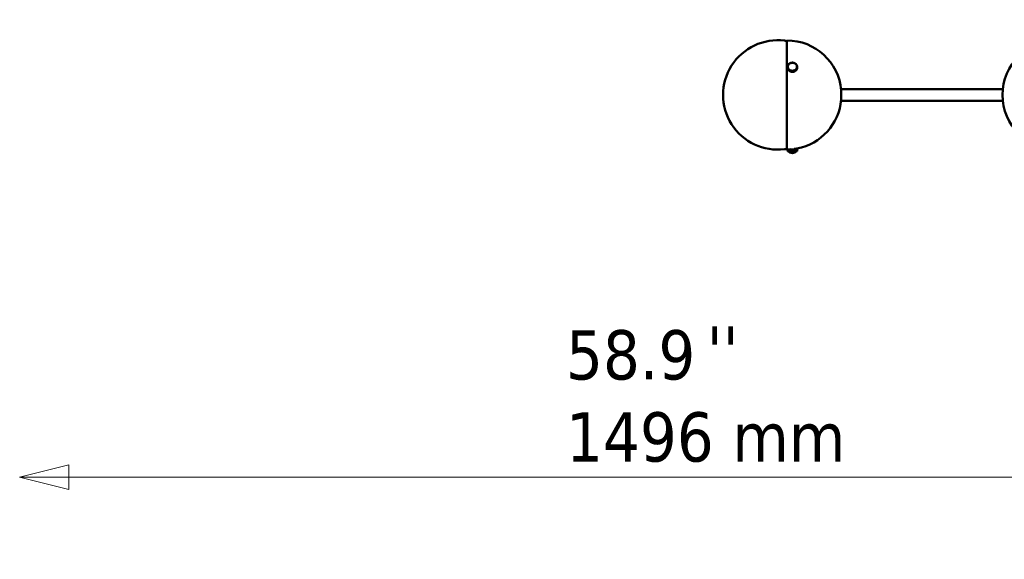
# Model space of a CAD drawing. Header units: millimetres. Extents: x 673 to 4813, y 821 to 3468.
# Tile 15 of 29: x 2943 to 4023, y 821 to 1412. Entities that reach past the tile are written whole.
import ezdxf

# ---------------------------------------------------------------- set-up
doc = ezdxf.new("R2010")
doc.units = ezdxf.units.MM
doc.header["$LTSCALE"] = 18
for name, color, linetype, lineweight in [('Symbol (ISO)', 7, 'Continuous', 50), ('Widoczne (ISO)', 7, 'Continuous', 50), ('Wymiar (ISO)', 7, 'Continuous', 18)]:
    doc.layers.add(name, color=color, linetype=linetype, lineweight=lineweight)
doc.styles.add('Tekst notatki (ISO)', font='tahoma.ttf')
doc.dimstyles.new('Domyślne (ISO)', dxfattribs={"dimscale": 18, "dimtxt": 3, "dimasz": 3, "dimexe": 3.175, "dimexo": 0, "dimgap": 0.762, "dimtad": 1, "dimdec": 1, "dimlfac": 0.03937, "dimrnd": 1e-08, "dimzin": 0, "dimdsep": 46, "dimtxsty": 'Tekst notatki (ISO)', "dimblk": 'Filled-1', "dimcen": 0.09, "dimdle": 10, "dimse1": 1, "dimse2": 1, "dimclrd": 256, "dimclre": 256, "dimclrt": 256, "dimadec": 0, "dimazin": 0, "dimtfac": 0.666667, "dimtmove": 0, "dimatfit": 3, "dimfxl": 1, "dimtolj": 1, "dimlwd": 15, "dimlwe": 15, "dimarcsym": 0})

# ---------------------------------------------------------------- blocks, each defined once
blk = doc.blocks.new('Filled-1')
at = {"color": 0}
for p, q in [((0, 0), (-1, 0.25)), ((-1, 0.25), (-1, -0.25)), ((-1, 0), (0, 0)), ((-1, -0.25), (0, 0))]:
    blk.add_line(p, q, dxfattribs=at)
at = {"color": 0, "flags": 128}
blk.add_lwpolyline([(-1, -0.25), (0, 0), (-1, 0.25), (-1, -0.25)], dxfattribs=at)
at = {"color": 0}
blk.add_solid([(-1, -0.25), (0, 0), (-1, 0.25), (-1, -0.25)], dxfattribs=at)
blk = doc.blocks.new('*D14')
at = {"layer": 'Defpoints', "color": 0, "transparency": 16777216}
for p in [(2942.5, 1653.7), (4438.4, 1653.7), (2942.5, 911)]:
    blk.add_point(p, dxfattribs=at)
at = {"layer": 'Wymiar (ISO)', "lineweight": 15, "transparency": 16777216}
blk.add_line((4384.4, 911), (2996.5, 911), dxfattribs=at)
at = {"layer": 'Wymiar (ISO)', "lineweight": 15, "transparency": 16777216, "xscale": 54, "yscale": 54, "zscale": 54, "rotation": 180}
blk.add_blockref('Filled-1', (2942.5, 911), dxfattribs=at)
at = {"layer": 'Wymiar (ISO)', "lineweight": 15, "transparency": 16777216, "xscale": 54, "yscale": 54, "zscale": 54}
blk.add_blockref('Filled-1', (4438.4, 911), dxfattribs=at)
at = {"layer": 'Wymiar (ISO)', "lineweight": 18, "transparency": 16777216, "insert": (3541.8, 1072.1), "char_height": 54, "attachment_point": 1, "style": 'Tekst notatki (ISO)'}
blk.add_mtext('\\A1;58.9\\P1496 mm', dxfattribs=at)

msp = doc.modelspace()

# ---------------------------------------------------------------- linework, layer by layer
at = {"layer": 'Widoczne (ISO)'}
for p, q in [((3784.1, 1388.56), (3783.23, 1389.01)), ((3784.1, 1389.75), (3784.1, 1270.25)), ((3784.85, 1360.99), (3784.89, 1361.42)), ((3785.1, 1360.98), (3784.85, 1360.99)), ((3784.85, 1360.95), (3784.85, 1360.99)), ((3785.1, 1360.96), (3784.85, 1360.95)), ((3784.85, 1360.95), (3784.85, 1359.95)), ((3784.86, 1360.52), (3784.85, 1360.95)), ((3784.89, 1361.47), (3784.98, 1361.89)), ((3785.14, 1361.43), (3784.89, 1361.47)), ((3784.89, 1361.42), (3784.89, 1361.47)), ((3785.13, 1361.41), (3784.89, 1361.42)), ((3785.23, 1361.86), (3784.98, 1361.89)), ((3784.99, 1361.94), (3785.13, 1362.35)), ((3785.23, 1361.88), (3784.99, 1361.94)), ((3784.99, 1361.89), (3784.99, 1361.94)), ((3785.1, 1360.98), (3785.12, 1361.19)), ((3785.1, 1360.94), (3785.1, 1360.98)), ((3785.11, 1360.74), (3785.1, 1360.96)), ((3785.1, 1360.87), (3785.1, 1360.81)), ((3785.12, 1361.19), (3785.13, 1361.41)), ((3785.37, 1362.29), (3785.13, 1362.35)), ((3785.13, 1361.41), (3785.13, 1361.36)), ((3785.14, 1361.43), (3785.18, 1361.64)), ((3785.14, 1361.39), (3785.14, 1361.43)), ((3785.15, 1362.39), (3785.34, 1362.79)), ((3785.38, 1362.31), (3785.15, 1362.39)), ((3785.15, 1362.35), (3785.15, 1362.39)), ((3785.18, 1361.64), (3785.23, 1361.86)), ((3785.23, 1361.88), (3785.3, 1362.08)), ((3785.23, 1361.85), (3785.23, 1361.88)), ((3785.23, 1361.86), (3785.23, 1361.83)), ((3785.3, 1362.08), (3785.37, 1362.29)), ((3785.57, 1362.71), (3785.34, 1362.79)), ((3785.36, 1362.83), (3785.6, 1363.21)), ((3785.58, 1362.73), (3785.36, 1362.83)), ((3785.36, 1362.79), (3785.36, 1362.83)), ((3785.37, 1362.29), (3785.37, 1362.27)), ((3785.38, 1362.31), (3785.47, 1362.51)), ((3785.38, 1362.29), (3785.38, 1362.31)), ((3785.47, 1362.51), (3785.57, 1362.71)), ((3785.57, 1362.71), (3785.57, 1362.7)), ((3785.58, 1362.73), (3785.7, 1362.92)), ((3785.58, 1362.72), (3785.58, 1362.73)), ((3785.82, 1363.11), (3785.6, 1363.21)), ((3785.62, 1363.25), (3785.9, 1363.61)), ((3785.83, 1363.13), (3785.62, 1363.25)), ((3785.62, 1363.2), (3785.62, 1363.25)), ((3785.7, 1362.92), (3785.82, 1363.11)), ((3785.82, 1363.11), (3785.82, 1363.1)), ((3785.83, 1363.13), (3785.97, 1363.31)), ((3785.83, 1363.12), (3785.83, 1363.13)), ((3786.11, 1363.49), (3785.9, 1363.61)), ((3785.93, 1363.64), (3786.26, 1363.98)), ((3786.12, 1363.5), (3785.93, 1363.64)), ((3785.93, 1363.59), (3785.93, 1363.64)), ((3785.97, 1363.31), (3786.11, 1363.49)), ((3786.11, 1363.49), (3786.11, 1363.48)), ((3786.12, 1363.5), (3786.29, 1363.67)), ((3786.12, 1363.5), (3786.12, 1363.5)), ((3786.45, 1363.84), (3786.26, 1363.98)), ((3786.29, 1364.01), (3786.65, 1364.31)), ((3786.46, 1363.85), (3786.29, 1364.01)), ((3786.29, 1363.95), (3786.29, 1364.01)), ((3786.29, 1363.67), (3786.45, 1363.84)), ((3786.45, 1363.84), (3786.45, 1363.83)), ((3786.46, 1363.85), (3786.64, 1364)), ((3786.46, 1363.84), (3786.46, 1363.85)), ((3786.64, 1364), (3786.82, 1364.15)), ((3786.82, 1364.15), (3786.65, 1364.31)), ((3786.69, 1364.33), (3787.08, 1364.6)), ((3786.84, 1364.16), (3786.69, 1364.33)), ((3786.69, 1364.27), (3786.69, 1364.33)), ((3786.82, 1364.15), (3786.82, 1364.14)), ((3786.84, 1364.16), (3787.04, 1364.3)), ((3786.84, 1364.16), (3786.84, 1364.16)), ((3787.04, 1364.3), (3787.24, 1364.43)), ((3787.24, 1364.43), (3787.08, 1364.6)), ((3787.13, 1364.62), (3787.55, 1364.85)), ((3787.26, 1364.44), (3787.13, 1364.62)), ((3787.13, 1364.55), (3787.13, 1364.62)), ((3787.24, 1364.43), (3787.24, 1364.42)), ((3787.26, 1364.44), (3787.47, 1364.55)), ((3787.26, 1364.43), (3787.26, 1364.44)), ((3787.47, 1364.55), (3787.68, 1364.67)), ((3787.68, 1364.67), (3787.55, 1364.85)), ((3787.6, 1364.87), (3788.05, 1365.06)), ((3787.7, 1364.68), (3787.6, 1364.87)), ((3787.6, 1364.79), (3787.6, 1364.87)), ((3787.68, 1364.67), (3787.68, 1364.66)), ((3787.7, 1364.68), (3787.93, 1364.77)), ((3787.7, 1364.67), (3787.7, 1364.68)), ((3787.93, 1364.77), (3788.15, 1364.87)), ((3788.15, 1364.87), (3788.05, 1365.06)), ((3788.09, 1365.08), (3788.56, 1365.23)), ((3788.18, 1364.88), (3788.09, 1365.08)), ((3788.09, 1364.98), (3788.09, 1365.08)), ((3788.15, 1364.87), (3788.15, 1364.86)), ((3788.18, 1364.88), (3788.41, 1364.95)), ((3788.18, 1364.87), (3788.18, 1364.88)), ((3788.41, 1364.95), (3788.65, 1365.02)), ((3788.65, 1365.02), (3788.56, 1365.23)), ((3788.61, 1365.24), (3789.1, 1365.34)), ((3788.67, 1365.03), (3788.61, 1365.24)), ((3788.61, 1365.11), (3788.61, 1365.24)), ((3788.65, 1365.02), (3788.65, 1365.02)), ((3788.67, 1365.03), (3788.91, 1365.08)), ((3788.67, 1365.02), (3788.67, 1365.03)), ((3788.91, 1365.08), (3789.16, 1365.13)), ((3789.16, 1365.13), (3789.1, 1365.34)), ((3789.15, 1365.35), (3789.64, 1365.41)), ((3789.18, 1365.13), (3789.15, 1365.35)), ((3789.15, 1365.17), (3789.15, 1365.35)), ((3789.16, 1365.13), (3789.16, 1365.13)), ((3789.18, 1365.13), (3789.43, 1365.16)), ((3789.18, 1365.13), (3789.18, 1365.13)), ((3789.43, 1365.16), (3789.67, 1365.19)), ((3789.67, 1365.19), (3789.64, 1365.41)), ((3789.67, 1365.19), (3789.67, 1365.19)), ((3789.69, 1365.41), (3790.19, 1365.42)), ((3789.7, 1365.19), (3789.69, 1365.41)), ((3789.69, 1365.19), (3789.69, 1365.41)), ((3789.7, 1365.19), (3789.95, 1365.2)), ((3789.7, 1365.19), (3789.7, 1365.19)), ((3789.95, 1365.2), (3790.2, 1365.21)), ((3790.2, 1365.21), (3790.19, 1365.42)), ((3790.2, 1365.21), (3790.2, 1365.2)), ((3790.22, 1365.21), (3790.24, 1365.42)), ((3790.22, 1365.21), (3790.47, 1365.19)), ((3790.22, 1365.2), (3790.22, 1365.21)), ((3790.24, 1365.42), (3790.74, 1365.39)), ((3790.47, 1365.19), (3790.72, 1365.18)), ((3790.72, 1365.18), (3790.74, 1365.39)), ((3790.72, 1365.18), (3790.72, 1365.17)), ((3790.74, 1365.17), (3790.79, 1365.39)), ((3790.74, 1365.39), (3790.74, 1365.17)), ((3790.74, 1365.17), (3790.99, 1365.13)), ((3790.74, 1365.17), (3790.74, 1365.17)), ((3790.79, 1365.39), (3791.28, 1365.31)), ((3790.99, 1365.13), (3791.24, 1365.1)), ((3791.24, 1365.1), (3791.28, 1365.31)), ((3791.24, 1365.1), (3791.24, 1365.09)), ((3791.26, 1365.09), (3791.33, 1365.3)), ((3791.26, 1365.09), (3791.5, 1365.03)), ((3791.26, 1365.09), (3791.26, 1365.09)), ((3791.28, 1365.31), (3791.28, 1365.15)), ((3791.33, 1365.3), (3791.81, 1365.18)), ((3791.5, 1365.03), (3791.74, 1364.97)), ((3791.74, 1364.97), (3791.81, 1365.18)), ((3791.74, 1364.97), (3791.74, 1364.96)), ((3791.76, 1364.96), (3791.86, 1365.16)), ((3791.76, 1364.96), (3791.99, 1364.88)), ((3791.76, 1364.96), (3791.76, 1364.96)), ((3791.81, 1365.18), (3791.81, 1365.06)), ((3791.86, 1365.16), (3792.32, 1365)), ((3791.99, 1364.88), (3792.23, 1364.8)), ((3792.23, 1364.8), (3792.32, 1365)), ((3792.23, 1364.8), (3792.23, 1364.79)), ((3792.25, 1364.79), (3792.37, 1364.98)), ((3792.25, 1364.79), (3792.47, 1364.69)), ((3792.25, 1364.78), (3792.25, 1364.79)), ((3792.32, 1365), (3792.32, 1364.91)), ((3792.37, 1364.98), (3792.81, 1364.78)), ((3792.47, 1364.69), (3792.69, 1364.59)), ((3792.69, 1364.59), (3792.81, 1364.78)), ((3792.69, 1364.59), (3792.69, 1364.58)), ((3792.71, 1364.58), (3792.85, 1364.75)), ((3792.71, 1364.58), (3792.92, 1364.45)), ((3792.71, 1364.57), (3792.71, 1364.58)), ((3792.81, 1364.78), (3792.81, 1364.7)), ((3792.85, 1364.75), (3793.26, 1364.51)), ((3792.92, 1364.45), (3793.12, 1364.33)), ((3793.12, 1364.33), (3793.26, 1364.51)), ((3793.12, 1364.33), (3793.12, 1364.32)), ((3793.14, 1364.32), (3793.3, 1364.48)), ((3793.14, 1364.32), (3793.33, 1364.18)), ((3793.14, 1364.31), (3793.14, 1364.32)), ((3793.26, 1364.51), (3793.26, 1364.44)), ((3793.3, 1364.48), (3793.68, 1364.2)), ((3793.33, 1364.18), (3793.52, 1364.04)), ((3793.52, 1364.04), (3793.68, 1364.2)), ((3793.52, 1364.04), (3793.52, 1364.03)), ((3793.54, 1364.03), (3793.72, 1364.17)), ((3793.54, 1364.03), (3793.71, 1363.87)), ((3793.54, 1364.02), (3793.54, 1364.03)), ((3793.68, 1364.2), (3793.68, 1364.14)), ((3793.71, 1363.87), (3793.89, 1363.71)), ((3793.72, 1364.17), (3794.07, 1363.86)), ((3793.89, 1363.71), (3794.07, 1363.86)), ((3793.89, 1363.71), (3793.89, 1363.7)), ((3793.9, 1363.7), (3794.1, 1363.83)), ((3793.9, 1363.7), (3794.06, 1363.53)), ((3793.9, 1363.69), (3793.9, 1363.7)), ((3794.06, 1363.53), (3794.21, 1363.35)), ((3794.07, 1363.86), (3794.07, 1363.81)), ((3794.1, 1363.83), (3794.41, 1363.49)), ((3794.21, 1363.35), (3794.41, 1363.49)), ((3794.21, 1363.35), (3794.21, 1363.35)), ((3794.22, 1363.34), (3794.43, 1363.45)), ((3794.22, 1363.34), (3794.35, 1363.15)), ((3794.22, 1363.33), (3794.22, 1363.34)), ((3794.35, 1363.15), (3794.49, 1362.97)), ((3794.41, 1363.49), (3794.41, 1363.44)), ((3794.43, 1363.45), (3794.7, 1363.08)), ((3794.49, 1362.97), (3794.7, 1363.08)), ((3794.49, 1362.97), (3794.49, 1362.96)), ((3794.5, 1362.95), (3794.72, 1363.05)), ((3794.5, 1362.95), (3794.61, 1362.76)), ((3794.5, 1362.94), (3794.5, 1362.95)), ((3794.61, 1362.76), (3794.71, 1362.56)), ((3794.7, 1363.08), (3794.7, 1363.03)), ((3794.71, 1362.56), (3794.94, 1362.66)), ((3794.71, 1362.56), (3794.71, 1362.55)), ((3794.72, 1363.05), (3794.94, 1362.66)), ((3794.72, 1362.54), (3794.96, 1362.62)), ((3794.72, 1362.54), (3794.81, 1362.34)), ((3794.72, 1362.53), (3794.72, 1362.54)), ((3794.81, 1362.34), (3794.89, 1362.13)), ((3794.89, 1362.13), (3795.13, 1362.21)), ((3794.89, 1362.13), (3794.89, 1362.12)), ((3794.9, 1362.11), (3795.14, 1362.17)), ((3794.9, 1362.11), (3794.96, 1361.9)), ((3794.9, 1362.1), (3794.9, 1362.11)), ((3794.94, 1362.66), (3794.94, 1362.61)), ((3794.96, 1362.62), (3795.13, 1362.21)), ((3794.96, 1361.9), (3795.02, 1361.69)), ((3795.02, 1361.69), (3795.26, 1361.75)), ((3795.02, 1361.67), (3795.27, 1361.7)), ((3795.02, 1361.69), (3795.02, 1361.66)), ((3795.02, 1361.67), (3795.06, 1361.46)), ((3795.02, 1361.64), (3795.02, 1361.67)), ((3795.06, 1361.46), (3795.09, 1361.24)), ((3795.09, 1361.24), (3795.34, 1361.27)), ((3795.09, 1361.24), (3795.09, 1361.17)), ((3795.09, 1361.22), (3795.34, 1361.23)), ((3795.09, 1361.22), (3795.1, 1361.01)), ((3795.09, 1361.15), (3795.09, 1361.22)), ((3795.1, 1361.01), (3795.11, 1360.79)), ((3795.1, 1360.87), (3795.1, 1360.71)), ((3795.13, 1362.21), (3795.13, 1362.16)), ((3795.14, 1362.17), (3795.26, 1361.75)), ((3795.26, 1361.75), (3795.26, 1361.7)), ((3795.27, 1361.7), (3795.34, 1361.27)), ((3795.34, 1361.27), (3795.34, 1361.23)), ((3795.34, 1361.23), (3795.36, 1360.8)), ((3784.85, 1359.95), (3784.86, 1359.52)), ((3785.11, 1360.52), (3784.86, 1360.52)), ((3784.86, 1359.52), (3784.86, 1360.52)), ((3784.87, 1359.52), (3784.86, 1359.52)), ((3785.12, 1360.5), (3784.87, 1360.47)), ((3784.87, 1360.47), (3784.87, 1359.47)), ((3784.93, 1360.04), (3784.87, 1360.47)), ((3784.87, 1359.47), (3784.93, 1359.04)), ((3785.18, 1360.07), (3784.93, 1360.04)), ((3784.93, 1359.04), (3784.93, 1360.04)), ((3784.94, 1359.05), (3784.93, 1359.04)), ((3785.19, 1360.05), (3784.94, 1360)), ((3784.94, 1360), (3784.94, 1359)), ((3785.06, 1359.58), (3784.94, 1360)), ((3784.94, 1359), (3785.06, 1358.58)), ((3785.31, 1359.63), (3785.06, 1359.58)), ((3785.06, 1358.58), (3785.06, 1359.58)), ((3785.08, 1358.58), (3785.06, 1358.58)), ((3785.31, 1359.61), (3785.08, 1359.54)), ((3785.08, 1359.54), (3785.08, 1358.54)), ((3785.25, 1359.13), (3785.08, 1359.54)), ((3785.08, 1358.54), (3785.25, 1358.13)), ((3785.11, 1360.52), (3785.11, 1360.74)), ((3785.11, 1360.5), (3785.11, 1360.52)), ((3785.15, 1360.29), (3785.12, 1360.5)), ((3785.18, 1360.07), (3785.15, 1360.29)), ((3785.18, 1360.05), (3785.18, 1360.07)), ((3785.25, 1359.84), (3785.19, 1360.05)), ((3785.31, 1359.63), (3785.25, 1359.84)), ((3785.48, 1359.21), (3785.25, 1359.13)), ((3785.25, 1358.13), (3785.25, 1359.13)), ((3785.27, 1358.14), (3785.25, 1358.13)), ((3785.49, 1359.19), (3785.27, 1359.09)), ((3785.27, 1359.09), (3785.27, 1358.09)), ((3785.48, 1358.7), (3785.27, 1359.09)), ((3785.27, 1358.09), (3785.48, 1357.7)), ((3785.31, 1359.61), (3785.31, 1359.63)), ((3785.4, 1359.41), (3785.31, 1359.61)), ((3785.48, 1359.21), (3785.4, 1359.41)), ((3785.48, 1359.18), (3785.48, 1359.21)), ((3785.71, 1358.8), (3785.48, 1358.7)), ((3785.48, 1357.7), (3785.48, 1358.7)), ((3785.51, 1357.71), (3785.48, 1357.7)), ((3785.6, 1358.99), (3785.49, 1359.19)), ((3785.72, 1358.78), (3785.51, 1358.66)), ((3785.51, 1358.66), (3785.51, 1357.66)), ((3785.77, 1358.3), (3785.51, 1358.66)), ((3785.51, 1357.66), (3785.77, 1357.3)), ((3785.71, 1358.8), (3785.6, 1358.99)), ((3785.71, 1358.77), (3785.71, 1358.8)), ((3785.85, 1358.59), (3785.72, 1358.78)), ((3785.98, 1358.41), (3785.77, 1358.3)), ((3785.77, 1357.3), (3785.77, 1358.3)), ((3785.8, 1357.31), (3785.77, 1357.3)), ((3786, 1358.39), (3785.8, 1358.26)), ((3785.8, 1358.26), (3785.8, 1357.26)), ((3786.11, 1357.92), (3785.8, 1358.26)), ((3785.8, 1357.26), (3786.11, 1356.92)), ((3785.98, 1358.41), (3785.85, 1358.59)), ((3785.98, 1358.38), (3785.98, 1358.41)), ((3786.15, 1358.22), (3786, 1358.39)), ((3786.3, 1358.05), (3786.11, 1357.92)), ((3786.11, 1356.92), (3786.11, 1357.92)), ((3786.14, 1356.94), (3786.11, 1356.92)), ((3786.32, 1358.03), (3786.14, 1357.88)), ((3786.14, 1357.88), (3786.14, 1356.88)), ((3786.48, 1357.57), (3786.14, 1357.88)), ((3786.14, 1356.88), (3786.48, 1356.57)), ((3786.3, 1358.05), (3786.15, 1358.22)), ((3786.3, 1358.02), (3786.3, 1358.05)), ((3786.49, 1357.88), (3786.32, 1358.03)), ((3786.67, 1357.72), (3786.48, 1357.57)), ((3786.48, 1356.57), (3786.48, 1357.57)), ((3786.52, 1356.6), (3786.48, 1356.57)), ((3786.67, 1357.72), (3786.49, 1357.88)), ((3786.68, 1357.71), (3786.52, 1357.54)), ((3786.52, 1357.54), (3786.52, 1356.54)), ((3786.9, 1357.26), (3786.52, 1357.54)), ((3786.52, 1356.54), (3786.9, 1356.26)), ((3786.67, 1357.69), (3786.67, 1357.72)), ((3786.87, 1357.57), (3786.68, 1357.71)), ((3787.06, 1357.43), (3786.87, 1357.57)), ((3787.06, 1357.43), (3786.9, 1357.26)), ((3786.9, 1356.26), (3786.9, 1357.26)), ((3786.94, 1356.3), (3786.9, 1356.26)), ((3787.08, 1357.42), (3786.94, 1357.24)), ((3786.94, 1357.24), (3786.94, 1356.24)), ((3787.36, 1356.99), (3786.94, 1357.24)), ((3786.94, 1356.24), (3787.36, 1355.99)), ((3787.06, 1357.39), (3787.06, 1357.43)), ((3787.29, 1357.29), (3787.08, 1357.42)), ((3787.5, 1357.17), (3787.29, 1357.29)), ((3787.5, 1357.17), (3787.36, 1356.99)), ((3787.36, 1355.99), (3787.36, 1356.99)), ((3787.4, 1356.05), (3787.36, 1355.99)), ((3787.52, 1357.16), (3787.4, 1356.97)), ((3787.4, 1356.97), (3787.4, 1355.97)), ((3787.84, 1356.77), (3787.4, 1356.97)), ((3787.4, 1355.97), (3787.84, 1355.77)), ((3787.5, 1357.13), (3787.5, 1357.17)), ((3787.74, 1357.06), (3787.52, 1357.16)), ((3787.96, 1356.96), (3787.74, 1357.06)), ((3787.96, 1356.96), (3787.84, 1356.77)), ((3787.84, 1355.77), (3787.84, 1356.77)), ((3787.89, 1355.84), (3787.84, 1355.77)), ((3787.98, 1356.95), (3787.89, 1356.75)), ((3787.89, 1356.75), (3787.89, 1355.75)), ((3788.35, 1356.58), (3787.89, 1356.75)), ((3787.89, 1355.75), (3788.35, 1355.58)), ((3787.96, 1356.9), (3787.96, 1356.96)), ((3788.21, 1356.87), (3787.98, 1356.95)), ((3788.44, 1356.78), (3788.21, 1356.87)), ((3788.44, 1356.78), (3788.35, 1356.58)), ((3788.35, 1355.58), (3788.35, 1356.58)), ((3788.4, 1355.68), (3788.35, 1355.58)), ((3788.47, 1356.78), (3788.4, 1356.57)), ((3788.4, 1356.57), (3788.4, 1355.57)), ((3788.88, 1356.45), (3788.4, 1356.57)), ((3788.4, 1355.57), (3788.88, 1355.45)), ((3788.44, 1356.71), (3788.44, 1356.78)), ((3788.71, 1356.72), (3788.47, 1356.78)), ((3788.95, 1356.66), (3788.71, 1356.72)), ((3788.95, 1356.66), (3788.88, 1356.45)), ((3788.88, 1355.45), (3788.88, 1356.45)), ((3788.92, 1355.59), (3788.88, 1355.45)), ((3788.97, 1356.65), (3788.92, 1356.44)), ((3788.92, 1356.44), (3788.92, 1355.44)), ((3789.42, 1356.36), (3788.92, 1356.44)), ((3788.92, 1355.44), (3789.42, 1355.36)), ((3788.95, 1356.54), (3788.95, 1356.66)), ((3789.21, 1356.61), (3788.97, 1356.65)), ((3789.46, 1356.57), (3789.21, 1356.61)), ((3789.46, 1356.57), (3789.42, 1356.36)), ((3789.42, 1355.36), (3789.42, 1356.36)), ((3789.46, 1355.57), (3789.42, 1355.36)), ((3789.46, 1355.57), (3789.46, 1356.57)), ((3789.48, 1356.57), (3789.47, 1356.36)), ((3789.47, 1356.36), (3789.47, 1355.36)), ((3789.96, 1356.32), (3789.47, 1356.36)), ((3789.47, 1355.36), (3789.96, 1355.32)), ((3789.73, 1356.56), (3789.48, 1356.57)), ((3789.98, 1356.54), (3789.73, 1356.56)), ((3789.98, 1356.54), (3789.96, 1356.32)), ((3789.96, 1355.32), (3789.96, 1356.32)), ((3789.98, 1355.54), (3789.96, 1355.32)), ((3789.98, 1355.54), (3789.98, 1356.54)), ((3790.26, 1356.55), (3790.01, 1356.54)), ((3790.01, 1356.54), (3790.01, 1355.54)), ((3790.01, 1356.54), (3790.02, 1356.32)), ((3790.01, 1355.54), (3790.02, 1355.32)), ((3790.51, 1356.34), (3790.02, 1356.32)), ((3790.02, 1356.32), (3790.02, 1355.32)), ((3790.02, 1355.32), (3790.51, 1355.34)), ((3790.51, 1356.55), (3790.26, 1356.55)), ((3790.51, 1356.55), (3790.51, 1356.34)), ((3790.51, 1355.34), (3790.51, 1356.34)), ((3790.78, 1356.58), (3790.53, 1356.55)), ((3790.53, 1356.55), (3790.53, 1355.55)), ((3790.53, 1356.55), (3790.56, 1356.34)), ((3790.53, 1355.55), (3790.56, 1355.34)), ((3791.06, 1356.4), (3790.56, 1356.34)), ((3790.56, 1356.34), (3790.56, 1355.34)), ((3790.56, 1355.34), (3791.06, 1355.4)), ((3791.03, 1356.61), (3790.78, 1356.58)), ((3791.03, 1356.61), (3791.06, 1356.4)), ((3791.29, 1356.67), (3791.05, 1356.62)), ((3791.05, 1356.62), (3791.05, 1356.46)), ((3791.05, 1356.62), (3791.11, 1356.41)), ((3791.06, 1355.4), (3791.06, 1356.4)), ((3791.06, 1355.58), (3791.11, 1355.41)), ((3791.6, 1356.51), (3791.11, 1356.41)), ((3791.11, 1356.41), (3791.11, 1355.41)), ((3791.11, 1355.41), (3791.6, 1355.51)), ((3791.54, 1356.72), (3791.29, 1356.67)), ((3791.54, 1356.72), (3791.6, 1356.51)), ((3791.79, 1356.8), (3791.56, 1356.73)), ((3791.56, 1356.73), (3791.56, 1356.64)), ((3791.56, 1356.73), (3791.64, 1356.52)), ((3791.6, 1355.51), (3791.6, 1356.51)), ((3791.6, 1355.64), (3791.64, 1355.52)), ((3792.11, 1356.67), (3791.64, 1356.52)), ((3791.64, 1356.52), (3791.64, 1355.52)), ((3791.64, 1355.52), (3792.11, 1355.67)), ((3792.03, 1356.87), (3791.79, 1356.8)), ((3792.03, 1356.87), (3792.11, 1356.67)), ((3792.28, 1356.97), (3792.05, 1356.88)), ((3792.05, 1356.88), (3792.05, 1356.82)), ((3792.05, 1356.88), (3792.16, 1356.68)), ((3792.11, 1355.67), (3792.11, 1356.67)), ((3792.11, 1355.77), (3792.16, 1355.68)), ((3792.61, 1356.87), (3792.16, 1356.68)), ((3792.16, 1356.68), (3792.16, 1355.68)), ((3792.16, 1355.68), (3792.61, 1355.87)), ((3792.5, 1357.07), (3792.28, 1356.97)), ((3792.5, 1357.07), (3792.61, 1356.87)), ((3792.74, 1357.19), (3792.52, 1357.08)), ((3792.52, 1357.08), (3792.52, 1357.03)), ((3792.52, 1357.08), (3792.65, 1356.89)), ((3792.61, 1355.87), (3792.61, 1356.87)), ((3792.61, 1355.96), (3792.65, 1355.89)), ((3793.08, 1357.12), (3792.65, 1356.89)), ((3792.65, 1356.89), (3792.65, 1355.89)), ((3792.65, 1355.89), (3793.08, 1356.12)), ((3792.95, 1357.31), (3792.74, 1357.19)), ((3792.95, 1357.31), (3793.08, 1357.12)), ((3793.17, 1357.45), (3792.97, 1357.32)), ((3792.97, 1357.32), (3792.97, 1357.28)), ((3792.97, 1357.32), (3793.12, 1357.15)), ((3793.08, 1356.12), (3793.08, 1357.12)), ((3793.08, 1356.19), (3793.12, 1356.15)), ((3793.52, 1357.41), (3793.12, 1357.15)), ((3793.12, 1357.15), (3793.12, 1356.15)), ((3793.12, 1356.15), (3793.52, 1356.41)), ((3793.36, 1357.58), (3793.17, 1357.45)), ((3793.36, 1357.58), (3793.52, 1357.41)), ((3793.56, 1357.75), (3793.38, 1357.6)), ((3793.38, 1357.6), (3793.38, 1357.56)), ((3793.38, 1357.6), (3793.55, 1357.44)), ((3793.52, 1356.41), (3793.52, 1357.41)), ((3793.52, 1356.47), (3793.55, 1356.44)), ((3793.92, 1357.74), (3793.55, 1357.44)), ((3793.55, 1357.44), (3793.55, 1356.44)), ((3793.55, 1356.44), (3793.92, 1356.74)), ((3793.74, 1357.9), (3793.56, 1357.75)), ((3793.74, 1357.9), (3793.92, 1357.74)), ((3793.92, 1358.08), (3793.76, 1357.91)), ((3793.76, 1357.91), (3793.76, 1357.88)), ((3793.76, 1357.91), (3793.95, 1357.77)), ((3794.08, 1358.24), (3793.92, 1358.08)), ((3793.92, 1356.74), (3793.92, 1357.74)), ((3793.92, 1356.8), (3793.95, 1356.77)), ((3794.27, 1358.1), (3793.95, 1357.77)), ((3793.95, 1357.77), (3793.95, 1356.77)), ((3793.95, 1356.77), (3794.27, 1357.1)), ((3794.08, 1358.24), (3794.27, 1358.1)), ((3794.24, 1358.44), (3794.1, 1358.26)), ((3794.1, 1358.26), (3794.1, 1358.23)), ((3794.1, 1358.26), (3794.3, 1358.14)), ((3794.38, 1358.62), (3794.24, 1358.44)), ((3794.27, 1357.1), (3794.27, 1358.1)), ((3794.27, 1357.15), (3794.3, 1357.14)), ((3794.58, 1358.49), (3794.3, 1358.14)), ((3794.3, 1358.14), (3794.3, 1357.14)), ((3794.3, 1357.14), (3794.58, 1357.49)), ((3794.38, 1358.62), (3794.58, 1358.49)), ((3794.51, 1358.83), (3794.39, 1358.63)), ((3794.39, 1358.63), (3794.39, 1358.61)), ((3794.39, 1358.63), (3794.61, 1358.53)), ((3794.63, 1359.02), (3794.51, 1358.83)), ((3794.58, 1357.49), (3794.58, 1358.49)), ((3794.58, 1357.54), (3794.61, 1357.53)), ((3794.85, 1358.91), (3794.61, 1358.53)), ((3794.61, 1358.53), (3794.61, 1357.53)), ((3794.61, 1357.53), (3794.85, 1357.91)), ((3794.63, 1359.02), (3794.85, 1358.91)), ((3794.73, 1359.24), (3794.64, 1359.03)), ((3794.64, 1359.03), (3794.64, 1359.01)), ((3794.64, 1359.03), (3794.87, 1358.95)), ((3794.83, 1359.44), (3794.73, 1359.24)), ((3794.9, 1359.66), (3794.83, 1359.46)), ((3794.83, 1359.46), (3794.83, 1359.43)), ((3794.83, 1359.46), (3795.07, 1359.39)), ((3794.83, 1359.44), (3795.06, 1359.35)), ((3794.85, 1357.91), (3794.85, 1358.91)), ((3794.85, 1357.96), (3794.87, 1357.95)), ((3795.06, 1359.35), (3794.87, 1358.95)), ((3794.87, 1358.95), (3794.87, 1357.95)), ((3794.87, 1357.95), (3795.06, 1358.35)), ((3794.97, 1359.87), (3794.9, 1359.66)), ((3794.97, 1359.87), (3795.21, 1359.81)), ((3795.02, 1360.1), (3794.98, 1359.89)), ((3794.98, 1359.89), (3794.98, 1359.87)), ((3794.98, 1359.89), (3795.23, 1359.85)), ((3795.07, 1360.32), (3795.02, 1360.1)), ((3795.06, 1358.35), (3795.06, 1359.35)), ((3795.06, 1358.4), (3795.07, 1358.39)), ((3795.09, 1360.55), (3795.07, 1360.34)), ((3795.07, 1360.34), (3795.07, 1360.32)), ((3795.07, 1360.34), (3795.32, 1360.32)), ((3795.07, 1360.32), (3795.31, 1360.28)), ((3795.21, 1359.81), (3795.07, 1359.39)), ((3795.07, 1359.39), (3795.07, 1358.39)), ((3795.07, 1358.39), (3795.21, 1358.81)), ((3795.11, 1360.77), (3795.09, 1360.55)), ((3795.11, 1360.79), (3795.36, 1360.8)), ((3795.11, 1360.79), (3795.11, 1360.77)), ((3795.11, 1360.77), (3795.36, 1360.75)), ((3795.21, 1358.81), (3795.21, 1359.81)), ((3795.21, 1358.85), (3795.23, 1358.85)), ((3795.31, 1360.28), (3795.23, 1359.85)), ((3795.23, 1359.85), (3795.23, 1358.85)), ((3795.23, 1358.85), (3795.31, 1359.28)), ((3795.31, 1359.28), (3795.31, 1360.28)), ((3795.31, 1359.32), (3795.32, 1359.32)), ((3795.36, 1360.75), (3795.32, 1360.32)), ((3795.32, 1360.32), (3795.32, 1359.32)), ((3795.32, 1359.32), (3795.36, 1359.75)), ((3795.36, 1360.8), (3795.36, 1359.8)), ((3795.36, 1359.75), (3795.36, 1360.75)), ((3795.36, 1359.8), (3795.36, 1359.8)), ((3843.64, 1336.5), (3843.64, 1323.5)), ((3843.64, 1336.5), (4020.82, 1336.5)), ((3843.64, 1323.5), (4020.82, 1323.5)), ((3784.1, 1271.44), (3783.23, 1270.99)), ((3784.85, 1270.25), (3784.85, 1268.25)), ((3784.86, 1270.25), (3784.85, 1270.25)), ((3784.85, 1268.25), (3784.86, 1268.25)), ((3784.86, 1270.25), (3784.86, 1268.25)), ((3784.93, 1270.25), (3784.86, 1270.25)), ((3784.86, 1270.25), (3784.86, 1270.25)), ((3784.86, 1268.25), (3784.86, 1270.25)), ((3784.86, 1268.25), (3784.93, 1268.25)), ((3784.86, 1268.25), (3784.86, 1268.25)), ((3784.94, 1270.25), (3784.93, 1270.25)), ((3784.93, 1268.25), (3784.93, 1270.25)), ((3784.94, 1268.25), (3784.93, 1268.25)), ((3784.94, 1270.25), (3784.94, 1268.25)), ((3785.05, 1270.25), (3784.94, 1270.25)), ((3784.94, 1268.25), (3785.05, 1268.25)), ((3785.06, 1270.25), (3785.05, 1270.25)), ((3785.05, 1268.25), (3785.05, 1270.25)), ((3785.06, 1268.25), (3785.05, 1268.25)), ((3785.06, 1270.25), (3785.06, 1268.25)), ((3785.23, 1270.25), (3785.06, 1270.25)), ((3785.06, 1268.25), (3785.23, 1268.25)), ((3785.25, 1270.25), (3785.23, 1270.25)), ((3785.23, 1268.25), (3785.23, 1270.25)), ((3785.25, 1268.25), (3785.23, 1268.25)), ((3785.25, 1270.25), (3785.25, 1268.25)), ((3785.46, 1270.25), (3785.25, 1270.25)), ((3785.25, 1268.25), (3785.46, 1268.25)), ((3785.48, 1270.25), (3785.46, 1270.25)), ((3785.46, 1268.25), (3785.46, 1270.25)), ((3785.48, 1268.25), (3785.46, 1268.25)), ((3785.48, 1270.25), (3785.48, 1268.25)), ((3785.74, 1270.25), (3785.48, 1270.25)), ((3785.48, 1268.25), (3785.74, 1268.25)), ((3785.77, 1270.25), (3785.74, 1270.25)), ((3785.74, 1268.25), (3785.74, 1270.25)), ((3785.77, 1268.25), (3785.74, 1268.25)), ((3785.77, 1270.25), (3785.77, 1268.25)), ((3786.07, 1270.25), (3785.77, 1270.25)), ((3785.77, 1268.25), (3786.07, 1268.25)), ((3786.11, 1270.25), (3786.07, 1270.25)), ((3786.07, 1268.25), (3786.07, 1270.25)), ((3786.11, 1268.25), (3786.07, 1268.25)), ((3786.11, 1270.25), (3786.11, 1268.25)), ((3786.45, 1270.25), (3786.11, 1270.25)), ((3786.11, 1268.25), (3786.45, 1268.25)), ((3786.49, 1270.25), (3786.45, 1270.25)), ((3786.45, 1268.25), (3786.45, 1270.25)), ((3786.49, 1268.25), (3786.45, 1268.25)), ((3786.49, 1270.25), (3786.49, 1268.25)), ((3786.86, 1270.25), (3786.49, 1270.25)), ((3786.49, 1268.25), (3786.86, 1268.25)), ((3786.9, 1270.25), (3786.86, 1270.25)), ((3786.86, 1268.25), (3786.86, 1270.25)), ((3786.9, 1268.25), (3786.86, 1268.25)), ((3786.9, 1270.25), (3786.9, 1268.25)), ((3787.31, 1270.25), (3786.9, 1270.25)), ((3786.9, 1268.25), (3787.31, 1268.25)), ((3787.36, 1270.25), (3787.31, 1270.25)), ((3787.31, 1268.25), (3787.31, 1270.25)), ((3787.36, 1268.25), (3787.31, 1268.25)), ((3787.36, 1270.25), (3787.36, 1268.25)), ((3787.8, 1270.25), (3787.36, 1270.25)), ((3787.36, 1268.25), (3787.8, 1268.25)), ((3787.84, 1270.25), (3787.8, 1270.25)), ((3787.8, 1268.25), (3787.8, 1270.25)), ((3787.84, 1268.25), (3787.8, 1268.25)), ((3787.84, 1270.25), (3787.84, 1268.25)), ((3788.3, 1270.25), (3787.84, 1270.25)), ((3787.84, 1268.25), (3788.3, 1268.25)), ((3788.1, 1270.25), (3788.1, 1270.38)), ((3788.35, 1270.25), (3788.3, 1270.25)), ((3788.3, 1268.25), (3788.3, 1270.25)), ((3788.35, 1268.25), (3788.3, 1268.25)), ((3788.35, 1270.25), (3788.35, 1268.25)), ((3788.83, 1270.25), (3788.35, 1270.25)), ((3788.35, 1268.25), (3788.83, 1268.25)), ((3788.88, 1270.25), (3788.83, 1270.25)), ((3788.83, 1268.25), (3788.83, 1270.25)), ((3788.88, 1268.25), (3788.83, 1268.25)), ((3788.88, 1270.25), (3788.88, 1268.25)), ((3789.37, 1270.25), (3788.88, 1270.25)), ((3788.88, 1268.25), (3789.37, 1268.25)), ((3789.41, 1270.25), (3789.37, 1270.25)), ((3789.37, 1268.25), (3789.37, 1270.25)), ((3789.41, 1268.25), (3789.37, 1268.25)), ((3789.41, 1268.25), (3789.41, 1270.25)), ((3789.42, 1270.25), (3789.41, 1270.25)), ((3789.42, 1268.25), (3789.41, 1268.25)), ((3789.42, 1270.25), (3789.42, 1268.25)), ((3789.92, 1270.25), (3789.42, 1270.25)), ((3789.42, 1268.25), (3789.92, 1268.25)), ((3789.94, 1270.25), (3789.92, 1270.25)), ((3789.92, 1268.25), (3789.92, 1270.25)), ((3789.94, 1268.25), (3789.92, 1268.25)), ((3789.94, 1268.25), (3789.94, 1270.25)), ((3789.96, 1270.25), (3789.94, 1270.25)), ((3789.96, 1268.25), (3789.94, 1268.25)), ((3789.96, 1270.25), (3789.96, 1268.25)), ((3789.96, 1270.25), (3789.97, 1270.25)), ((3789.96, 1268.25), (3789.97, 1268.25)), ((3789.97, 1270.25), (3789.97, 1268.25)), ((3790.47, 1270.25), (3789.97, 1270.25)), ((3789.97, 1268.25), (3790.47, 1268.25)), ((3790.47, 1268.25), (3790.47, 1270.25)), ((3790.48, 1270.25), (3790.47, 1270.25)), ((3790.48, 1268.25), (3790.47, 1268.25)), ((3790.48, 1270.25), (3790.48, 1268.25)), ((3790.48, 1270.25), (3790.52, 1270.25)), ((3790.48, 1268.25), (3790.52, 1268.25)), ((3790.52, 1270.25), (3790.52, 1268.25)), ((3791.01, 1270.25), (3790.52, 1270.25)), ((3790.52, 1268.25), (3791.01, 1268.25)), ((3791.01, 1270.25), (3791.06, 1270.25)), ((3791.01, 1268.25), (3791.01, 1270.25)), ((3791.01, 1268.25), (3791.06, 1268.25)), ((3791.06, 1270.25), (3791.06, 1268.25)), ((3791.55, 1270.25), (3791.06, 1270.25)), ((3791.06, 1268.25), (3791.55, 1268.25)), ((3791.55, 1270.25), (3791.6, 1270.25)), ((3791.55, 1268.25), (3791.55, 1270.25)), ((3791.55, 1268.25), (3791.6, 1268.25)), ((3791.6, 1270.25), (3791.6, 1268.25)), ((3792.07, 1270.25), (3791.6, 1270.25)), ((3791.6, 1268.25), (3792.07, 1268.25)), ((3792.07, 1270.25), (3792.11, 1270.25)), ((3792.07, 1268.25), (3792.07, 1270.25)), ((3792.07, 1268.25), (3792.11, 1268.25)), ((3792.1, 1270.25), (3792.1, 1270.79)), ((3792.11, 1270.25), (3792.11, 1268.25)), ((3792.57, 1270.25), (3792.11, 1270.25)), ((3792.11, 1268.25), (3792.57, 1268.25)), ((3792.57, 1270.25), (3792.61, 1270.25)), ((3792.57, 1268.25), (3792.57, 1270.25)), ((3792.57, 1268.25), (3792.61, 1268.25)), ((3792.61, 1270.25), (3792.61, 1268.25)), ((3793.04, 1270.25), (3792.61, 1270.25)), ((3792.61, 1268.25), (3793.04, 1268.25)), ((3793.04, 1270.25), (3793.08, 1270.25)), ((3793.04, 1268.25), (3793.04, 1270.25)), ((3793.04, 1268.25), (3793.08, 1268.25)), ((3793.08, 1270.25), (3793.08, 1268.25)), ((3793.48, 1270.25), (3793.08, 1270.25)), ((3793.08, 1268.25), (3793.48, 1268.25)), ((3793.48, 1270.25), (3793.52, 1270.25)), ((3793.48, 1268.25), (3793.48, 1270.25)), ((3793.48, 1268.25), (3793.52, 1268.25)), ((3793.52, 1270.25), (3793.52, 1268.25)), ((3793.88, 1270.25), (3793.52, 1270.25)), ((3793.52, 1268.25), (3793.88, 1268.25)), ((3793.88, 1270.25), (3793.92, 1270.25)), ((3793.88, 1268.25), (3793.88, 1270.25)), ((3793.88, 1268.25), (3793.92, 1268.25)), ((3793.92, 1270.25), (3793.92, 1268.25)), ((3794.24, 1270.25), (3793.92, 1270.25)), ((3793.92, 1268.25), (3794.24, 1268.25)), ((3794.24, 1270.25), (3794.27, 1270.25)), ((3794.24, 1268.25), (3794.24, 1270.25)), ((3794.24, 1268.25), (3794.27, 1268.25)), ((3794.27, 1270.25), (3794.27, 1268.25)), ((3794.56, 1270.25), (3794.27, 1270.25)), ((3794.27, 1268.25), (3794.56, 1268.25)), ((3794.56, 1270.25), (3794.58, 1270.25)), ((3794.56, 1268.25), (3794.56, 1270.25)), ((3794.56, 1268.25), (3794.58, 1268.25)), ((3794.58, 1270.25), (3794.58, 1268.25)), ((3794.83, 1270.25), (3794.58, 1270.25)), ((3794.58, 1268.25), (3794.83, 1268.25)), ((3794.83, 1270.25), (3794.85, 1270.25)), ((3794.83, 1268.25), (3794.83, 1270.25)), ((3794.83, 1268.25), (3794.85, 1268.25)), ((3794.85, 1270.25), (3794.85, 1268.25)), ((3795.04, 1270.25), (3794.85, 1270.25)), ((3794.85, 1268.25), (3795.04, 1268.25)), ((3794.89, 1271.25), (3795.1, 1271.25)), ((3795.04, 1270.25), (3795.06, 1270.25)), ((3795.04, 1268.25), (3795.04, 1270.25)), ((3795.04, 1268.25), (3795.06, 1268.25)), ((3795.06, 1270.25), (3795.06, 1268.25)), ((3795.2, 1270.25), (3795.06, 1270.25)), ((3795.06, 1268.25), (3795.2, 1268.25)), ((3795.1, 1271.27), (3795.1, 1271.25)), ((3795.2, 1270.25), (3795.21, 1270.25)), ((3795.2, 1268.25), (3795.2, 1270.25)), ((3795.2, 1268.25), (3795.21, 1268.25)), ((3795.21, 1270.25), (3795.21, 1268.25)), ((3795.31, 1270.25), (3795.21, 1270.25)), ((3795.21, 1268.25), (3795.31, 1268.25)), ((3795.31, 1270.25), (3795.31, 1268.25)), ((3795.31, 1270.25), (3795.31, 1270.25)), ((3795.36, 1270.25), (3795.31, 1270.25)), ((3795.31, 1268.25), (3795.31, 1270.25)), ((3795.31, 1268.25), (3795.31, 1268.25)), ((3795.31, 1268.25), (3795.36, 1268.25)), ((3795.36, 1270.25), (3795.36, 1268.25)), ((3795.36, 1270.25), (3795.36, 1270.25)), ((3795.36, 1268.25), (3795.36, 1270.25)), ((3795.36, 1268.25), (3795.36, 1268.25))]:
    msp.add_line(p, q, dxfattribs=at)
msp.add_circle((4080.47, 1330), 60, dxfattribs=at)
for centre, radius, start, end in [((3774.1, 1330), 60, 82.87588, 277.12412), ((3780.92, 1384.57), 5, 62.50569, 82.87588), ((3784.1, 1330), 59.75, 4.80024, 90), ((3784.1, 1330), 59.75, 280.60869, 355.19976), ((3780.92, 1275.42), 5, 277.12412, 297.49431), ((3784.1, 1330), 59.75, 270, 273.83857), ((3790.1, 1273.5), 7.25, 226.39718, 313.60282), ((3784.1, 1330), 59.75, 277.69451, 280.49727)]:
    msp.add_arc(centre, radius, start, end, dxfattribs=at)
for centre, major_axis, start_param, end_param in [((3790.1, 1360.87), (-5, 0), 6.2093579, 6.3140776), ((3790.1, 1360.87), (-5, 0), 6.1046381, 6.2093579), ((3790.1, 1360.87), (-5, 0), 5.9999184, 6.1046381), ((3790.1, 1360.87), (-5, 0), 5.8951986, 5.9999184), ((3790.1, 1360.87), (-5, 0), 5.7904788, 5.8951986), ((3790.1, 1360.87), (5, 0), 2.5441664, 2.6488862), ((3790.1, 1360.87), (5, 0), 2.4394467, 2.5441664), ((3790.1, 1360.87), (5, 0), 2.3347269, 2.4394467), ((3790.1, 1360.87), (5, 0), 2.2300072, 2.3347269), ((3790.1, 1360.87), (5, 0), 2.1252874, 2.2300072), ((3790.1, 1360.87), (5, 0), 2.0205677, 2.1252874), ((3790.1, 1360.87), (5, 0), 1.9158479, 2.0205677), ((3790.1, 1360.87), (5, 0), 1.8111281, 1.9158479), ((3790.1, 1360.87), (5, 0), 1.7064084, 1.8111281), ((3790.1, 1360.87), (5, 0), 1.6016886, 1.7064084), ((3790.1, 1360.87), (5, 0), 1.4969689, 1.6016886), ((3790.1, 1360.87), (5, 0), 1.3922491, 1.4969689), ((3790.1, 1360.87), (5, 0), 1.2875294, 1.3922491), ((3790.1, 1360.87), (5, 0), 1.1828096, 1.2875294), ((3790.1, 1360.87), (5, 0), 1.0780899, 1.1828096), ((3790.1, 1360.87), (5, 0), 0.9733701, 1.0780899), ((3790.1, 1360.87), (5, 0), 0.8686504, 0.9733701), ((3790.1, 1360.87), (5, 0), 0.7639306, 0.8686504), ((3790.1, 1360.87), (5, 0), 0.6592108, 0.7639306), ((3790.1, 1360.87), (5, 0), 0.5544911, 0.6592108), ((3790.1, 1360.87), (5, 0), 0.4497713, 0.5544911), ((3790.1, 1360.87), (5, 0), 0.3450516, 0.4497713), ((3790.1, 1360.87), (5, 0), 0.2403318, 0.3450516), ((3790.1, 1360.87), (5, 0), 0.1356121, 0.2403318), ((3790.1, 1360.87), (5, 0), 0.0308923, 0.1356121), ((3790.1, 1360.87), (5, 0), 6.2093579, 6.3140776), ((3790.1, 1360.87), (-5, 0), 0.0308923, 0.1356121), ((3790.1, 1360.87), (-5, 0), 0.1356121, 0.2403318), ((3790.1, 1360.87), (-5, 0), 0.2403318, 0.3450516), ((3790.1, 1360.87), (-5, 0), 0.3450516, 0.4497713), ((3790.1, 1360.87), (-5, 0), 0.4497713, 0.5544911), ((3790.1, 1360.87), (-5, 0), 0.5544911, 0.6592108), ((3790.1, 1360.87), (-5, 0), 0.6592108, 0.7639306), ((3790.1, 1360.87), (-5, 0), 0.7639306, 0.8686504), ((3790.1, 1360.87), (-5, 0), 0.8686504, 0.9733701), ((3790.1, 1360.87), (-5, 0), 0.9733701, 1.0780899), ((3790.1, 1360.87), (-5, 0), 1.0780899, 1.1828096), ((3790.1, 1360.87), (-5, 0), 1.1828096, 1.2875294), ((3790.1, 1360.87), (-5, 0), 1.2875294, 1.3922491), ((3790.1, 1360.87), (-5, 0), 1.3922491, 1.4969689), ((3790.1, 1359.87), (-5, 0), 1.442046, 1.4431377), ((3790.1, 1360.87), (-5, 0), 1.4969689, 1.6016886), ((3790.1, 1359.87), (-5, 0), 1.5468975, 1.5517064), ((3790.1, 1360.87), (-5, 0), 1.6016886, 1.7064084), ((3790.1, 1359.87), (-5, 0), 1.6532978, 1.6565573), ((3790.1, 1360.87), (-5, 0), 1.7064084, 1.8111281), ((3790.1, 1360.87), (-5, 0), 1.8111281, 1.9158479), ((3790.1, 1360.87), (-5, 0), 1.9158479, 2.0205677), ((3790.1, 1360.87), (-5, 0), 2.0205677, 2.1252874), ((3790.1, 1360.87), (-5, 0), 2.1252874, 2.2300072), ((3790.1, 1360.87), (-5, 0), 2.2300072, 2.3347269), ((3790.1, 1360.87), (-5, 0), 2.3347269, 2.4394467), ((3790.1, 1360.87), (-5, 0), 2.4394467, 2.5441664), ((3790.1, 1360.87), (-5, 0), 2.5441664, 2.6488862), ((3790.1, 1360.87), (5, 0), 5.7904788, 5.8951986), ((3790.1, 1360.87), (5, 0), 5.8951986, 5.9999184), ((3790.1, 1360.87), (5, 0), 5.9999184, 6.1046381), ((3790.1, 1360.87), (5, 0), 6.1046381, 6.2093579)]:
    msp.add_ellipse(centre, major_axis=major_axis, ratio=0.8660254, start_param=start_param, end_param=end_param, dxfattribs=at)

# ---------------------------------------------------------------- texts
at = {"layer": 'Symbol (ISO)', "insert": (3696.12, 1076.42), "char_height": 54, "attachment_point": 1, "style": 'Tekst notatki (ISO)'}
msp.add_mtext("\\fTahoma|b0|i0;''", dxfattribs=at)

# ---------------------------------------------------------------- dimensions: what is measured, and where the dimension line sits
at = {"layer": 'Wymiar (ISO)', "lineweight": 18}
dim = msp.add_linear_dim(base=(2942.54, 910.98), p1=(4438.4, 1653.65), p2=(2942.54, 1653.65), angle=180, text='<>\\P1496 mm', dimstyle='Domyślne (ISO)', override={"dimgap": 0.762, "dimdec": 1, "dimlfac": 0.03937, "dimpost": '\\X', "dimse1": 1, "dimse2": 1, "dimtol": 0, "dimlim": 0, "dimtp": 0, "dimtm": 0, "dimtdec": 2, "dimtofl": 0, "dimatfit": 1, "dimtvp": -0.25}, dxfattribs=at)
dim.commit()
dim.dimension.update_dxf_attribs({"geometry": '*D14', "text_midpoint": (3690.47, 910.98), "dimtype": 160})

doc.saveas('drawing.dxf')
